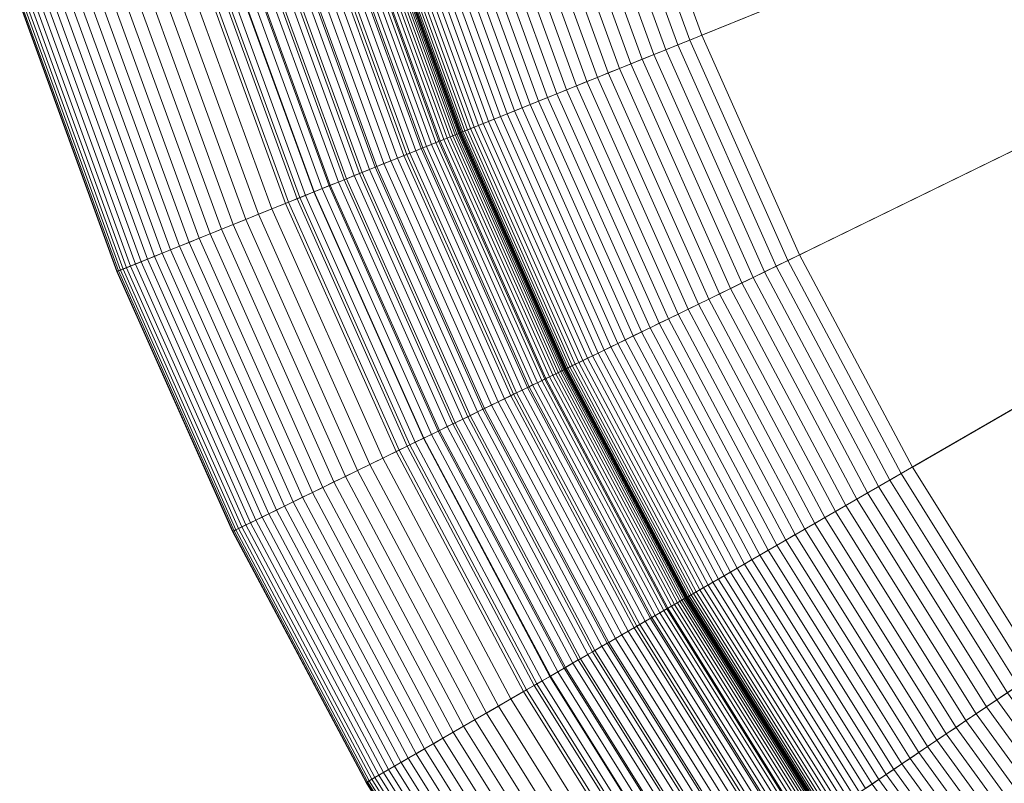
# Model space of a CAD drawing. Header units: millimetres. Extents: x -219 to 220, y -220 to 220.
# Tile 3 of 146: x -209 to -156, y -110 to -69. Entities that reach past the tile are written whole.
import ezdxf

# ---------------------------------------------------------------- set-up
doc = ezdxf.new("R2010")
doc.units = ezdxf.units.MM
doc.layers.add('LUCIDO_1', color=1, linetype='Continuous', lineweight=20, true_color=0xff0000)
doc.layers.add('Nessuna', color=7, linetype='Continuous', lineweight=9)

# ---------------------------------------------------------------- blocks, each defined once
blk = doc.blocks.new('Group-1')
at = {"layer": 'Nessuna', "color": 7, "linetype": 'Continuous', "lineweight": 9, "transparency": 33554687}
for points in [[(-186.196, -75.428, -79.962), (-191, -62.228, -79.962), (-48.207, -15.832, -89.301), (-46.987, -19.184, -89.301)], [(-46.987, -19.184, -69.262), (-48.207, -15.832, -69.262), (-176.439, -57.497, -60.875), (-172, -69.692, -60.875)], [(-180.483, -88.26, -79.962), (-186.196, -75.428, -79.962), (-46.987, -19.184, -89.301), (-45.536, -22.442, -89.301)], [(-45.536, -22.442, -69.262), (-46.987, -19.184, -69.262), (-172, -69.692, -60.875), (-166.722, -81.548, -60.875)], [(-173.888, -100.662, -79.962), (-180.483, -88.26, -79.962), (-45.536, -22.442, -89.301), (-43.862, -25.591, -89.301)], [(-43.862, -25.591, -69.262), (-45.536, -22.442, -69.262), (-166.722, -81.548, -60.875), (-160.629, -93.007, -60.875)], [(-166.445, -112.574, -79.962), (-173.888, -100.662, -79.962), (-43.862, -25.591, -89.301), (-41.971, -28.616, -89.301)], [(-41.971, -28.616, -69.262), (-43.862, -25.591, -69.262), (-160.629, -93.007, -60.875), (-153.752, -104.013, -60.875)], [(-158.188, -123.938, -79.962), (-166.445, -112.574, -79.962), (-41.971, -28.616, -89.301), (-39.875, -31.501, -89.301)], [(-149.159, -134.698, -79.962), (-158.188, -123.938, -79.962), (-39.875, -31.501, -89.301), (-37.582, -34.234, -89.301)], [(-173.303, -70.219, -60.721), (-177.775, -57.931, -60.721), (-178.437, -58.146, -60.595), (-173.948, -70.479, -60.595)], [(-172.653, -69.956, -60.815), (-177.109, -57.715, -60.815), (-177.775, -57.931, -60.721), (-173.303, -70.219, -60.721)], [(-172, -69.692, -60.875), (-176.439, -57.497, -60.875), (-177.109, -57.715, -60.815), (-172.653, -69.956, -60.815)], [(-174.587, -70.737, -60.435), (-179.092, -58.359, -60.435), (-179.74, -58.57, -60.244), (-175.218, -70.992, -60.244)], [(-173.948, -70.479, -60.595), (-178.437, -58.146, -60.595), (-179.092, -58.359, -60.435), (-174.587, -70.737, -60.435)], [(-176.452, -71.491, -59.766), (-181.005, -58.981, -59.766), (-181.62, -59.181, -59.48), (-177.052, -71.733, -59.48)], [(-175.84, -71.244, -60.02), (-180.378, -58.777, -60.02), (-181.005, -58.981, -59.766), (-176.452, -71.491, -59.766)], [(-175.218, -70.992, -60.244), (-179.74, -58.57, -60.244), (-180.378, -58.777, -60.02), (-175.84, -71.244, -60.02)], [(-177.638, -71.97, -59.164), (-182.222, -59.376, -59.164), (-182.809, -59.567, -58.819), (-178.21, -72.201, -58.819)], [(-177.052, -71.733, -59.48), (-181.62, -59.181, -59.48), (-182.222, -59.376, -59.164), (-177.638, -71.97, -59.164)], [(-179.306, -72.644, -58.043), (-183.933, -59.932, -58.043), (-184.468, -60.106, -57.615), (-179.828, -72.855, -57.615)], [(-178.767, -72.426, -58.445), (-183.38, -59.752, -58.445), (-183.933, -59.932, -58.043), (-179.306, -72.644, -58.043)], [(-178.21, -72.201, -58.819), (-182.809, -59.567, -58.819), (-183.38, -59.752, -58.445), (-178.767, -72.426, -58.445)], [(-181.272, -73.438, -56.176), (-185.949, -60.587, -56.176), (-186.398, -60.733, -55.65), (-181.709, -73.615, -55.65)], [(-180.812, -73.252, -56.68), (-185.477, -60.434, -56.68), (-185.949, -60.587, -56.176), (-181.272, -73.438, -56.176)], [(-180.33, -73.058, -57.16), (-184.983, -60.273, -57.16), (-185.477, -60.434, -56.68), (-180.812, -73.252, -56.68)], [(-179.828, -72.855, -57.615), (-184.468, -60.106, -57.615), (-184.983, -60.273, -57.16), (-180.33, -73.058, -57.16)], [(-182.877, -74.087, -53.945), (-187.596, -61.122, -53.945), (-187.943, -61.235, -53.339), (-183.216, -74.224, -53.339)], [(-182.513, -73.94, -54.533), (-187.222, -61.001, -54.533), (-187.596, -61.122, -53.945), (-182.877, -74.087, -53.945)], [(-182.123, -73.782, -55.102), (-186.823, -60.871, -55.102), (-187.222, -61.001, -54.533), (-182.513, -73.94, -54.533)], [(-181.709, -73.615, -55.65), (-186.398, -60.733, -55.65), (-186.823, -60.871, -55.102), (-182.123, -73.782, -55.102)], [(-184.492, -74.739, -50.091), (-189.252, -61.66, -50.091), (-189.424, -61.716, -49.408), (-184.66, -74.807, -49.408)], [(-184.294, -74.659, -50.765), (-189.049, -61.594, -50.765), (-189.252, -61.66, -50.091), (-184.492, -74.739, -50.091)], [(-184.067, -74.567, -51.429), (-188.816, -61.519, -51.429), (-189.049, -61.594, -50.765), (-184.294, -74.659, -50.765)], [(-183.811, -74.464, -52.08), (-188.554, -61.433, -52.08), (-188.816, -61.519, -51.429), (-184.067, -74.567, -51.429)], [(-183.527, -74.349, -52.717), (-188.263, -61.339, -52.717), (-188.554, -61.433, -52.08), (-183.811, -74.464, -52.08)], [(-183.216, -74.224, -53.339), (-187.943, -61.235, -53.339), (-188.263, -61.339, -52.717), (-183.527, -74.349, -52.717)], [(-186.139, -75.405, -5.286), (-190.942, -62.209, -5.286), (-191.172, -62.284, -4.859), (-186.364, -75.495, -4.859)], [(-185.935, -75.322, -5.724), (-190.732, -62.141, -5.724), (-190.942, -62.209, -5.286), (-186.139, -75.405, -5.286)], [(-185.75, -75.248, -6.173), (-190.543, -62.08, -6.173), (-190.732, -62.141, -5.724), (-185.935, -75.322, -5.724)], [(-185.586, -75.181, -6.631), (-190.375, -62.025, -6.631), (-190.543, -62.08, -6.173), (-185.75, -75.248, -6.173)], [(-185.444, -75.124, -7.097), (-190.229, -61.978, -7.097), (-190.375, -62.025, -6.631), (-185.586, -75.181, -6.631)], [(-185.322, -75.075, -7.57), (-190.104, -61.937, -7.57), (-190.229, -61.978, -7.097), (-185.444, -75.124, -7.097)], [(-185.223, -75.034, -8.049), (-190.002, -61.904, -8.049), (-190.104, -61.937, -7.57), (-185.322, -75.075, -7.57)], [(-185.145, -75.003, -8.533), (-189.922, -61.878, -8.533), (-190.002, -61.904, -8.049), (-185.223, -75.034, -8.049)], [(-185.089, -74.98, -9.02), (-189.865, -61.859, -9.02), (-189.922, -61.878, -8.533), (-185.145, -75.003, -8.533)], [(-185.056, -74.967, -9.509), (-189.83, -61.848, -9.509), (-189.865, -61.859, -9.02), (-185.089, -74.98, -9.02)], [(-185.044, -74.962, -10), (-189.819, -61.845, -10), (-189.83, -61.848, -9.509), (-185.056, -74.967, -9.509)], [(-185.029, -74.956, -46.611), (-189.803, -61.839, -46.611), (-189.819, -61.845, -45.904), (-185.044, -74.962, -45.904)], [(-185.044, -74.962, -45.904), (-189.819, -61.845, -45.904), (-189.819, -61.845, -10), (-185.044, -74.962, -10)], [(-184.983, -74.937, -47.317), (-189.756, -61.824, -47.317), (-189.803, -61.839, -46.611), (-185.029, -74.956, -46.611)], [(-184.906, -74.906, -48.019), (-189.677, -61.798, -48.019), (-189.756, -61.824, -47.317), (-184.983, -74.937, -47.317)], [(-184.798, -74.863, -48.716), (-189.566, -61.762, -48.716), (-189.677, -61.798, -48.019), (-184.906, -74.906, -48.019)], [(-184.66, -74.807, -49.408), (-189.424, -61.716, -49.408), (-189.566, -61.762, -48.716), (-184.798, -74.863, -48.716)], [(-187.76, -76.06, -2.929), (-192.605, -62.75, -2.929), (-192.943, -62.859, -2.59), (-188.09, -76.193, -2.59)], [(-187.933, -76.13, -79.756), (-192.782, -62.807, -79.756), (-191.893, -62.518, -79.881), (-187.067, -75.779, -79.881)], [(-187.446, -75.933, -3.284), (-192.283, -62.645, -3.284), (-192.605, -62.75, -2.929), (-187.76, -76.06, -2.929)], [(-187.149, -75.813, -3.656), (-191.978, -62.546, -3.656), (-192.283, -62.645, -3.284), (-187.446, -75.933, -3.284)], [(-186.869, -75.7, -4.043), (-191.691, -62.453, -4.043), (-191.978, -62.546, -3.656), (-187.149, -75.813, -3.656)], [(-187.067, -75.779, -79.881), (-191.893, -62.518, -79.881), (-191, -62.228, -79.962), (-186.196, -75.428, -79.962)], [(-186.607, -75.594, -4.444), (-191.422, -62.365, -4.444), (-191.691, -62.453, -4.043), (-186.869, -75.7, -4.043)], [(-186.364, -75.495, -4.859), (-191.172, -62.284, -4.859), (-191.422, -62.365, -4.444), (-186.607, -75.594, -4.444)], [(-189.645, -76.821, -79.375), (-194.538, -63.378, -79.375), (-193.664, -63.094, -79.587), (-188.793, -76.477, -79.587)], [(-189.165, -76.627, -1.685), (-194.046, -63.218, -1.685), (-194.44, -63.346, -1.423), (-189.55, -76.783, -1.423)], [(-188.793, -76.477, -1.968), (-193.664, -63.094, -1.968), (-194.046, -63.218, -1.685), (-189.165, -76.627, -1.685)], [(-188.793, -76.477, -79.587), (-193.664, -63.094, -79.587), (-192.782, -62.807, -79.756), (-187.933, -76.13, -79.756)], [(-188.434, -76.332, -2.27), (-193.296, -62.974, -2.27), (-193.664, -63.094, -1.968), (-188.793, -76.477, -1.968)], [(-188.09, -76.193, -2.59), (-192.943, -62.859, -2.59), (-193.296, -62.974, -2.27), (-188.434, -76.332, -2.27)], [(-191.316, -77.496, -78.822), (-196.252, -63.935, -78.822), (-195.401, -63.658, -79.12), (-190.486, -77.161, -79.12)], [(-190.768, -77.275, -0.761), (-195.69, -63.752, -0.761), (-196.126, -63.894, -0.585), (-191.193, -77.446, -0.585)], [(-190.352, -77.107, -0.96), (-195.263, -63.613, -0.96), (-195.69, -63.752, -0.761), (-190.768, -77.275, -0.761)], [(-190.486, -77.161, -79.12), (-195.401, -63.658, -79.12), (-194.538, -63.378, -79.375), (-189.645, -76.821, -79.375)], [(-189.946, -76.943, -1.181), (-194.846, -63.478, -1.181), (-195.263, -63.613, -0.96), (-190.352, -77.107, -0.96)], [(-189.55, -76.783, -1.423), (-194.44, -63.346, -1.423), (-194.846, -63.478, -1.181), (-189.946, -76.943, -1.181)], [(-192.507, -77.978, -0.192), (-197.474, -64.332, -0.192), (-197.934, -64.481, -0.108), (-192.956, -78.159, -0.108)], [(-192.931, -78.149, -78.101), (-197.909, -64.473, -78.101), (-197.088, -64.206, -78.482), (-192.131, -77.826, -78.482)], [(-192.063, -77.798, -0.3), (-197.019, -64.184, -0.3), (-197.474, -64.332, -0.192), (-192.507, -77.978, -0.192)], [(-192.131, -77.826, -78.482), (-197.088, -64.206, -78.482), (-196.252, -63.935, -78.822), (-191.316, -77.496, -78.822)], [(-191.625, -77.621, -0.431), (-196.569, -64.038, -0.431), (-197.019, -64.184, -0.3), (-192.063, -77.798, -0.3)], [(-191.193, -77.446, -0.585), (-196.126, -63.894, -0.585), (-196.569, -64.038, -0.431), (-191.625, -77.621, -0.431)], [(-194.476, -78.773, -77.22), (-199.494, -64.988, -77.22), (-198.711, -64.734, -77.68), (-193.713, -78.465, -77.68)], [(-193.861, -78.525, -0.012), (-198.863, -64.783, -0.012), (-199.33, -64.935), (-194.316, -78.708)], [(-193.407, -78.341, -0.048), (-198.397, -64.632, -0.048), (-198.863, -64.783, -0.012), (-193.861, -78.525, -0.012)], [(-193.713, -78.465, -77.68), (-198.711, -64.734, -77.68), (-197.909, -64.473, -78.101), (-192.931, -78.149, -78.101)], [(-192.956, -78.159, -0.108), (-197.934, -64.481, -0.108), (-198.397, -64.632, -0.048), (-193.407, -78.341, -0.048)], [(-194.316, -78.708), (-199.33, -64.935), (-208.84, -68.025), (-203.588, -82.455)], [(-195.938, -79.364, -76.186), (-200.993, -65.475, -76.186), (-200.255, -65.235, -76.721), (-195.218, -79.073, -76.721)], [(-195.218, -79.073, -76.721), (-200.255, -65.235, -76.721), (-199.494, -64.988, -77.22), (-194.476, -78.773, -77.22)], [(-197.944, -80.174, -74.368), (-203.051, -66.144, -74.368), (-202.392, -65.93, -75.008), (-197.302, -79.915, -75.008)], [(-197.302, -79.915, -75.008), (-202.392, -65.93, -75.008), (-201.706, -65.707, -75.614), (-196.633, -79.644, -75.614)], [(-196.633, -79.644, -75.614), (-201.706, -65.707, -75.614), (-200.993, -65.475, -76.186), (-195.938, -79.364, -76.186)], [(-199.141, -80.658, -72.994), (-204.279, -66.543, -72.994), (-203.68, -66.348, -73.696), (-198.558, -80.422, -73.696)], [(-198.558, -80.422, -73.696), (-203.68, -66.348, -73.696), (-203.051, -66.144, -74.368), (-197.944, -80.174, -74.368)], [(-200.699, -81.287, -70.721), (-205.876, -67.062, -70.721), (-205.378, -66.9, -71.505), (-200.213, -81.091, -71.505)], [(-200.213, -81.091, -71.505), (-205.378, -66.9, -71.505), (-204.845, -66.727, -72.263), (-199.693, -80.881, -72.263)], [(-199.693, -80.881, -72.263), (-204.845, -66.727, -72.263), (-204.279, -66.543, -72.994), (-199.141, -80.658, -72.994)], [(-202.285, -81.928, -67.366), (-207.503, -67.59, -67.366), (-207.153, -67.477, -68.234), (-201.944, -81.79, -68.234)], [(-201.944, -81.79, -68.234), (-207.153, -67.477, -68.234), (-206.765, -67.351, -69.084), (-201.565, -81.637, -69.084)], [(-201.565, -81.637, -69.084), (-206.765, -67.351, -69.084), (-206.339, -67.212, -69.914), (-201.15, -81.469, -69.914)], [(-201.15, -81.469, -69.914), (-206.339, -67.212, -69.914), (-205.876, -67.062, -70.721), (-200.699, -81.287, -70.721)], [(-203.588, -82.455, -60), (-208.84, -68.025, -60), (-208.819, -68.018, -60.943), (-203.568, -82.446, -60.943)], [(-203.588, -82.455), (-208.84, -68.025), (-208.84, -68.025, -60), (-203.588, -82.455, -60)], [(-203.568, -82.446, -60.943), (-208.819, -68.018, -60.943), (-208.756, -67.997, -61.883), (-203.506, -82.421, -61.883)], [(-203.506, -82.421, -61.883), (-208.756, -67.997, -61.883), (-208.65, -67.963, -62.82), (-203.403, -82.38, -62.82)], [(-203.403, -82.38, -62.82), (-208.65, -67.963, -62.82), (-208.503, -67.915, -63.75), (-203.259, -82.322, -63.75)], [(-203.259, -82.322, -63.75), (-208.503, -67.915, -63.75), (-208.314, -67.854, -64.671), (-203.075, -82.247, -64.671)], [(-203.075, -82.247, -64.671), (-208.314, -67.854, -64.671), (-208.084, -67.779, -65.583), (-202.851, -82.157, -65.583)], [(-202.851, -82.157, -65.583), (-208.084, -67.779, -65.583), (-207.814, -67.691, -66.481), (-202.587, -82.05, -66.481)], [(-202.587, -82.05, -66.481), (-207.814, -67.691, -66.481), (-207.503, -67.59, -67.366), (-202.285, -81.928, -67.366)], [(-167.355, -81.857, -60.815), (-172.653, -69.956, -60.815), (-173.303, -70.219, -60.721), (-167.985, -82.164, -60.721)], [(-166.722, -81.548, -60.875), (-172, -69.692, -60.875), (-172.653, -69.956, -60.815), (-167.355, -81.857, -60.815)], [(-168.61, -82.469, -60.595), (-173.948, -70.479, -60.595), (-174.587, -70.737, -60.435), (-169.229, -82.771, -60.435)], [(-167.985, -82.164, -60.721), (-173.303, -70.219, -60.721), (-173.948, -70.479, -60.595), (-168.61, -82.469, -60.595)], [(-170.444, -83.364, -60.02), (-175.84, -71.244, -60.02), (-176.452, -71.491, -59.766), (-171.037, -83.653, -59.766)], [(-169.841, -83.07, -60.244), (-175.218, -70.992, -60.244), (-175.84, -71.244, -60.02), (-170.444, -83.364, -60.02)], [(-169.229, -82.771, -60.435), (-174.587, -70.737, -60.435), (-175.218, -70.992, -60.244), (-169.841, -83.07, -60.244)], [(-171.618, -83.936, -59.48), (-177.052, -71.733, -59.48), (-177.638, -71.97, -59.164), (-172.187, -84.214, -59.164)], [(-171.037, -83.653, -59.766), (-176.452, -71.491, -59.766), (-177.052, -71.733, -59.48), (-171.618, -83.936, -59.48)], [(-172.742, -84.484, -58.819), (-178.21, -72.201, -58.819), (-178.767, -72.426, -58.445), (-173.281, -84.747, -58.445)], [(-172.187, -84.214, -59.164), (-177.638, -71.97, -59.164), (-178.21, -72.201, -58.819), (-172.742, -84.484, -58.819)], [(-173.804, -85.002, -58.043), (-179.306, -72.644, -58.043), (-179.828, -72.855, -57.615), (-174.31, -85.249, -57.615)], [(-173.281, -84.747, -58.445), (-178.767, -72.426, -58.445), (-179.306, -72.644, -58.043), (-173.804, -85.002, -58.043)], [(-175.263, -85.714, -56.68), (-180.812, -73.252, -56.68), (-181.272, -73.438, -56.176), (-175.709, -85.932, -56.176)], [(-174.796, -85.486, -57.16), (-180.33, -73.058, -57.16), (-180.812, -73.252, -56.68), (-175.263, -85.714, -56.68)], [(-174.31, -85.249, -57.615), (-179.828, -72.855, -57.615), (-180.33, -73.058, -57.16), (-174.796, -85.486, -57.16)], [(-176.535, -86.334, -55.102), (-182.123, -73.782, -55.102), (-182.513, -73.94, -54.533), (-176.913, -86.518, -54.533)], [(-176.133, -86.138, -55.65), (-181.709, -73.615, -55.65), (-182.123, -73.782, -55.102), (-176.535, -86.334, -55.102)], [(-175.709, -85.932, -56.176), (-181.272, -73.438, -56.176), (-181.709, -73.615, -55.65), (-176.133, -86.138, -55.65)], [(-177.896, -86.998, -52.717), (-183.527, -74.349, -52.717), (-183.811, -74.464, -52.08), (-178.171, -87.132, -52.08)], [(-177.594, -86.851, -53.339), (-183.216, -74.224, -53.339), (-183.527, -74.349, -52.717), (-177.896, -86.998, -52.717)], [(-177.266, -86.691, -53.945), (-182.877, -74.087, -53.945), (-183.216, -74.224, -53.339), (-177.594, -86.851, -53.339)], [(-176.913, -86.518, -54.533), (-182.513, -73.94, -54.533), (-182.877, -74.087, -53.945), (-177.266, -86.691, -53.945)], [(-179.41, -87.736, -9.02), (-185.089, -74.98, -9.02), (-185.145, -75.003, -8.533), (-179.464, -87.763, -8.533)], [(-179.377, -87.721, -9.509), (-185.056, -74.967, -9.509), (-185.089, -74.98, -9.02), (-179.41, -87.736, -9.02)], [(-179.366, -87.715, -10), (-185.044, -74.962, -10), (-185.056, -74.967, -9.509), (-179.377, -87.721, -9.509)], [(-179.352, -87.708, -46.611), (-185.029, -74.956, -46.611), (-185.044, -74.962, -45.904), (-179.366, -87.715, -45.904)], [(-179.366, -87.715, -45.904), (-185.044, -74.962, -45.904), (-185.044, -74.962, -10), (-179.366, -87.715, -10)], [(-179.307, -87.686, -47.317), (-184.983, -74.937, -47.317), (-185.029, -74.956, -46.611), (-179.352, -87.708, -46.611)], [(-179.232, -87.65, -48.019), (-184.906, -74.906, -48.019), (-184.983, -74.937, -47.317), (-179.307, -87.686, -47.317)], [(-179.127, -87.599, -48.716), (-184.798, -74.863, -48.716), (-184.906, -74.906, -48.019), (-179.232, -87.65, -48.019)], [(-178.994, -87.533, -49.408), (-184.66, -74.807, -49.408), (-184.798, -74.863, -48.716), (-179.127, -87.599, -48.716)], [(-178.831, -87.454, -50.091), (-184.492, -74.739, -50.091), (-184.66, -74.807, -49.408), (-178.994, -87.533, -49.408)], [(-178.639, -87.36, -50.765), (-184.294, -74.659, -50.765), (-184.492, -74.739, -50.091), (-178.831, -87.454, -50.091)], [(-178.419, -87.253, -51.429), (-184.067, -74.567, -51.429), (-184.294, -74.659, -50.765), (-178.639, -87.36, -50.765)], [(-178.171, -87.132, -52.08), (-183.811, -74.464, -52.08), (-184.067, -74.567, -51.429), (-178.419, -87.253, -51.429)], [(-181.327, -88.671, -79.881), (-187.067, -75.779, -79.881), (-186.196, -75.428, -79.962), (-180.483, -88.26, -79.962)], [(-180.645, -88.339, -4.859), (-186.364, -75.495, -4.859), (-186.607, -75.594, -4.444), (-180.881, -88.454, -4.444)], [(-180.428, -88.233, -5.286), (-186.139, -75.405, -5.286), (-186.364, -75.495, -4.859), (-180.645, -88.339, -4.859)], [(-180.229, -88.136, -5.724), (-185.935, -75.322, -5.724), (-186.139, -75.405, -5.286), (-180.428, -88.233, -5.286)], [(-180.051, -88.049, -6.173), (-185.75, -75.248, -6.173), (-185.935, -75.322, -5.724), (-180.229, -88.136, -5.724)], [(-179.892, -87.972, -6.631), (-185.586, -75.181, -6.631), (-185.75, -75.248, -6.173), (-180.051, -88.049, -6.173)], [(-179.754, -87.904, -7.097), (-185.444, -75.124, -7.097), (-185.586, -75.181, -6.631), (-179.892, -87.972, -6.631)], [(-179.636, -87.847, -7.57), (-185.322, -75.075, -7.57), (-185.444, -75.124, -7.097), (-179.754, -87.904, -7.097)], [(-179.539, -87.8, -8.049), (-185.223, -75.034, -8.049), (-185.322, -75.075, -7.57), (-179.636, -87.847, -7.57)], [(-179.464, -87.763, -8.533), (-185.145, -75.003, -8.533), (-185.223, -75.034, -8.049), (-179.539, -87.8, -8.049)], [(-182.167, -89.081, -79.756), (-187.933, -76.13, -79.756), (-187.067, -75.779, -79.881), (-181.327, -88.671, -79.881)], [(-181.695, -88.851, -3.284), (-187.446, -75.933, -3.284), (-187.76, -76.06, -2.929), (-181.999, -88.999, -2.929)], [(-181.407, -88.71, -3.656), (-187.149, -75.813, -3.656), (-187.446, -75.933, -3.284), (-181.695, -88.851, -3.284)], [(-181.135, -88.578, -4.043), (-186.869, -75.7, -4.043), (-187.149, -75.813, -3.656), (-181.407, -88.71, -3.656)], [(-180.881, -88.454, -4.444), (-186.607, -75.594, -4.444), (-186.869, -75.7, -4.043), (-181.135, -88.578, -4.043)], [(-183.826, -89.89, -79.375), (-189.645, -76.821, -79.375), (-188.793, -76.477, -79.587), (-183, -89.488, -79.587)], [(-183, -89.488, -1.968), (-188.793, -76.477, -1.968), (-189.165, -76.627, -1.685), (-183.361, -89.664, -1.685)], [(-183, -89.488, -79.587), (-188.793, -76.477, -79.587), (-187.933, -76.13, -79.756), (-182.167, -89.081, -79.756)], [(-182.653, -89.318, -2.27), (-188.434, -76.332, -2.27), (-188.793, -76.477, -1.968), (-183, -89.488, -1.968)], [(-182.318, -89.155, -2.59), (-188.09, -76.193, -2.59), (-188.434, -76.332, -2.27), (-182.653, -89.318, -2.27)], [(-181.999, -88.999, -2.929), (-187.76, -76.06, -2.929), (-188.09, -76.193, -2.59), (-182.318, -89.155, -2.59)], [(-184.512, -90.225, -0.96), (-190.352, -77.107, -0.96), (-190.768, -77.275, -0.761), (-184.915, -90.421, -0.761)], [(-184.642, -90.288, -79.12), (-190.486, -77.161, -79.12), (-189.645, -76.821, -79.375), (-183.826, -89.89, -79.375)], [(-184.118, -90.033, -1.181), (-189.946, -76.943, -1.181), (-190.352, -77.107, -0.96), (-184.512, -90.225, -0.96)], [(-183.734, -89.845, -1.423), (-189.55, -76.783, -1.423), (-189.946, -76.943, -1.181), (-184.118, -90.033, -1.181)], [(-183.361, -89.664, -1.685), (-189.165, -76.627, -1.685), (-189.55, -76.783, -1.423), (-183.734, -89.845, -1.423)], [(-186.236, -91.066, -78.482), (-192.131, -77.826, -78.482), (-191.316, -77.496, -78.822), (-185.446, -90.68, -78.822)], [(-185.745, -90.827, -0.431), (-191.625, -77.621, -0.431), (-192.063, -77.798, -0.3), (-186.171, -91.034, -0.3)], [(-185.326, -90.622, -0.585), (-191.193, -77.446, -0.585), (-191.625, -77.621, -0.431), (-185.745, -90.827, -0.431)], [(-185.446, -90.68, -78.822), (-191.316, -77.496, -78.822), (-190.486, -77.161, -79.12), (-184.642, -90.288, -79.12)], [(-184.915, -90.421, -0.761), (-190.768, -77.275, -0.761), (-191.193, -77.446, -0.585), (-185.326, -90.622, -0.585)], [(-187.77, -91.814, -77.68), (-193.713, -78.465, -77.68), (-192.931, -78.149, -78.101), (-187.012, -91.444, -78.101)], [(-187.036, -91.456, -0.108), (-192.956, -78.159, -0.108), (-193.407, -78.341, -0.048), (-187.473, -91.669, -0.048)], [(-186.601, -91.244, -0.192), (-192.507, -77.978, -0.192), (-192.956, -78.159, -0.108), (-187.036, -91.456, -0.108)], [(-187.012, -91.444, -78.101), (-192.931, -78.149, -78.101), (-192.131, -77.826, -78.482), (-186.236, -91.066, -78.482)], [(-186.171, -91.034, -0.3), (-192.063, -77.798, -0.3), (-192.507, -77.978, -0.192), (-186.601, -91.244, -0.192)], [(-188.509, -92.175, -77.22), (-194.476, -78.773, -77.22), (-193.713, -78.465, -77.68), (-187.77, -91.814, -77.68)], [(-187.913, -91.884, -0.012), (-193.861, -78.525, -0.012), (-194.316, -78.708), (-188.354, -92.099)], [(-187.473, -91.669, -0.048), (-193.407, -78.341, -0.048), (-193.861, -78.525, -0.012), (-187.913, -91.884, -0.012)], [(-188.354, -92.099), (-194.316, -78.708), (-203.588, -82.455), (-197.342, -96.483)], [(-189.926, -92.866, -76.186), (-195.938, -79.364, -76.186), (-195.218, -79.073, -76.721), (-189.229, -92.525, -76.721)], [(-189.229, -92.525, -76.721), (-195.218, -79.073, -76.721), (-194.476, -78.773, -77.22), (-188.509, -92.175, -77.22)], [(-191.249, -93.511, -75.008), (-197.302, -79.915, -75.008), (-196.633, -79.644, -75.614), (-190.6, -93.194, -75.614)], [(-190.6, -93.194, -75.614), (-196.633, -79.644, -75.614), (-195.938, -79.364, -76.186), (-189.926, -92.866, -76.186)], [(-192.466, -94.104, -73.696), (-198.558, -80.422, -73.696), (-197.944, -80.174, -74.368), (-191.871, -93.814, -74.368)], [(-191.871, -93.814, -74.368), (-197.944, -80.174, -74.368), (-197.302, -79.915, -75.008), (-191.249, -93.511, -75.008)], [(-193.567, -94.641, -72.263), (-199.693, -80.881, -72.263), (-199.141, -80.658, -72.994), (-193.032, -94.38, -72.994)], [(-193.032, -94.38, -72.994), (-199.141, -80.658, -72.994), (-198.558, -80.422, -73.696), (-192.466, -94.104, -73.696)], [(-194.979, -95.33, -69.914), (-201.15, -81.469, -69.914), (-200.699, -81.287, -70.721), (-194.541, -95.117, -70.721)], [(-194.541, -95.117, -70.721), (-200.699, -81.287, -70.721), (-200.213, -81.091, -71.505), (-194.07, -94.887, -71.505)], [(-194.07, -94.887, -71.505), (-200.213, -81.091, -71.505), (-199.693, -80.881, -72.263), (-193.567, -94.641, -72.263)], [(-196.079, -95.867, -67.366), (-202.285, -81.928, -67.366), (-201.944, -81.79, -68.234), (-195.748, -95.705, -68.234)], [(-195.748, -95.705, -68.234), (-201.944, -81.79, -68.234), (-201.565, -81.637, -69.084), (-195.381, -95.526, -69.084)], [(-195.381, -95.526, -69.084), (-201.565, -81.637, -69.084), (-201.15, -81.469, -69.914), (-194.979, -95.33, -69.914)], [(-161.239, -93.359, -60.815), (-167.355, -81.857, -60.815), (-167.985, -82.164, -60.721), (-161.846, -93.709, -60.721)], [(-160.629, -93.007, -60.875), (-166.722, -81.548, -60.875), (-167.355, -81.857, -60.815), (-161.239, -93.359, -60.815)], [(-197.322, -96.473, -60.943), (-203.568, -82.446, -60.943), (-203.506, -82.421, -61.883), (-197.263, -96.444, -61.883)], [(-197.263, -96.444, -61.883), (-203.506, -82.421, -61.883), (-203.403, -82.38, -62.82), (-197.163, -96.395, -62.82)], [(-197.163, -96.395, -62.82), (-203.403, -82.38, -62.82), (-203.259, -82.322, -63.75), (-197.024, -96.327, -63.75)], [(-197.024, -96.327, -63.75), (-203.259, -82.322, -63.75), (-203.075, -82.247, -64.671), (-196.845, -96.24, -64.671)], [(-196.845, -96.24, -64.671), (-203.075, -82.247, -64.671), (-202.851, -82.157, -65.583), (-196.628, -96.134, -65.583)], [(-196.628, -96.134, -65.583), (-202.851, -82.157, -65.583), (-202.587, -82.05, -66.481), (-196.372, -96.01, -66.481)], [(-196.372, -96.01, -66.481), (-202.587, -82.05, -66.481), (-202.285, -81.928, -67.366), (-196.079, -95.867, -67.366)], [(-161.846, -93.709, -60.721), (-167.985, -82.164, -60.721), (-168.61, -82.469, -60.595), (-162.449, -94.057, -60.595)], [(-197.342, -96.483, -60), (-203.588, -82.455, -60), (-203.568, -82.446, -60.943), (-197.322, -96.473, -60.943)], [(-197.342, -96.483), (-203.588, -82.455), (-203.588, -82.455, -60), (-197.342, -96.483, -60)], [(-163.045, -94.402, -60.435), (-169.229, -82.771, -60.435), (-169.841, -83.07, -60.244), (-163.635, -94.742, -60.244)], [(-162.449, -94.057, -60.595), (-168.61, -82.469, -60.595), (-169.229, -82.771, -60.435), (-163.045, -94.402, -60.435)], [(-164.216, -95.078, -60.02), (-170.444, -83.364, -60.02), (-171.037, -83.653, -59.766), (-164.787, -95.407, -59.766)], [(-163.635, -94.742, -60.244), (-169.841, -83.07, -60.244), (-170.444, -83.364, -60.02), (-164.216, -95.078, -60.02)], [(-165.347, -95.731, -59.48), (-171.618, -83.936, -59.48), (-172.187, -84.214, -59.164), (-165.895, -96.047, -59.164)], [(-164.787, -95.407, -59.766), (-171.037, -83.653, -59.766), (-171.618, -83.936, -59.48), (-165.347, -95.731, -59.48)], [(-166.43, -96.356, -58.819), (-172.742, -84.484, -58.819), (-173.281, -84.747, -58.445), (-166.949, -96.656, -58.445)], [(-165.895, -96.047, -59.164), (-172.187, -84.214, -59.164), (-172.742, -84.484, -58.819), (-166.43, -96.356, -58.819)], [(-167.453, -96.947, -58.043), (-173.804, -85.002, -58.043), (-174.31, -85.249, -57.615), (-167.94, -97.228, -57.615)], [(-166.949, -96.656, -58.445), (-173.281, -84.747, -58.445), (-173.804, -85.002, -58.043), (-167.453, -96.947, -58.043)], [(-168.409, -97.499, -57.16), (-174.796, -85.486, -57.16), (-175.263, -85.714, -56.68), (-168.859, -97.758, -56.68)], [(-167.94, -97.228, -57.615), (-174.31, -85.249, -57.615), (-174.796, -85.486, -57.16), (-168.409, -97.499, -57.16)], [(-169.698, -98.243, -55.65), (-176.133, -86.138, -55.65), (-176.535, -86.334, -55.102), (-170.084, -98.466, -55.102)], [(-169.289, -98.007, -56.176), (-175.709, -85.932, -56.176), (-176.133, -86.138, -55.65), (-169.698, -98.243, -55.65)], [(-168.859, -97.758, -56.68), (-175.263, -85.714, -56.68), (-175.709, -85.932, -56.176), (-169.289, -98.007, -56.176)], [(-170.448, -98.676, -54.533), (-176.913, -86.518, -54.533), (-177.266, -86.691, -53.945), (-170.789, -98.873, -53.945)], [(-170.084, -98.466, -55.102), (-176.535, -86.334, -55.102), (-176.913, -86.518, -54.533), (-170.448, -98.676, -54.533)], [(-171.661, -99.376, -52.08), (-178.171, -87.132, -52.08), (-178.419, -87.253, -51.429), (-171.9, -99.514, -51.429)], [(-171.396, -99.223, -52.717), (-177.896, -86.998, -52.717), (-178.171, -87.132, -52.08), (-171.661, -99.376, -52.08)], [(-171.105, -99.055, -53.339), (-177.594, -86.851, -53.339), (-177.896, -86.998, -52.717), (-171.396, -99.223, -52.717)], [(-170.789, -98.873, -53.945), (-177.266, -86.691, -53.945), (-177.594, -86.851, -53.339), (-171.105, -99.055, -53.339)], [(-172.854, -100.065, -9.02), (-179.41, -87.736, -9.02), (-179.464, -87.763, -8.533), (-172.906, -100.095, -8.533)], [(-172.823, -100.047, -9.509), (-179.377, -87.721, -9.509), (-179.41, -87.736, -9.02), (-172.854, -100.065, -9.02)], [(-172.813, -100.041, -10), (-179.366, -87.715, -10), (-179.377, -87.721, -9.509), (-172.823, -100.047, -9.509)], [(-172.798, -100.033, -46.611), (-179.352, -87.708, -46.611), (-179.366, -87.715, -45.904), (-172.813, -100.041, -45.904)], [(-172.813, -100.041, -45.904), (-179.366, -87.715, -45.904), (-179.366, -87.715, -10), (-172.813, -100.041, -10)], [(-172.755, -100.008, -47.317), (-179.307, -87.686, -47.317), (-179.352, -87.708, -46.611), (-172.798, -100.033, -46.611)], [(-172.683, -99.966, -48.019), (-179.232, -87.65, -48.019), (-179.307, -87.686, -47.317), (-172.755, -100.008, -47.317)], [(-172.582, -99.908, -48.716), (-179.127, -87.599, -48.716), (-179.232, -87.65, -48.019), (-172.683, -99.966, -48.019)], [(-172.453, -99.834, -49.408), (-178.994, -87.533, -49.408), (-179.127, -87.599, -48.716), (-172.582, -99.908, -48.716)], [(-172.296, -99.743, -50.091), (-178.831, -87.454, -50.091), (-178.994, -87.533, -49.408), (-172.453, -99.834, -49.408)], [(-172.112, -99.636, -50.765), (-178.639, -87.36, -50.765), (-178.831, -87.454, -50.091), (-172.296, -99.743, -50.091)], [(-171.9, -99.514, -51.429), (-178.419, -87.253, -51.429), (-178.639, -87.36, -50.765), (-172.112, -99.636, -50.765)], [(-174.702, -101.132, -79.881), (-181.327, -88.671, -79.881), (-180.483, -88.26, -79.962), (-173.888, -100.662, -79.962)], [(-173.835, -100.632, -5.286), (-180.428, -88.233, -5.286), (-180.645, -88.339, -4.859), (-174.045, -100.752, -4.859)], [(-173.644, -100.521, -5.724), (-180.229, -88.136, -5.724), (-180.428, -88.233, -5.286), (-173.835, -100.632, -5.286)], [(-173.472, -100.422, -6.173), (-180.051, -88.049, -6.173), (-180.229, -88.136, -5.724), (-173.644, -100.521, -5.724)], [(-173.319, -100.333, -6.631), (-179.892, -87.972, -6.631), (-180.051, -88.049, -6.173), (-173.472, -100.422, -6.173)], [(-173.186, -100.256, -7.097), (-179.754, -87.904, -7.097), (-179.892, -87.972, -6.631), (-173.319, -100.333, -6.631)], [(-173.072, -100.191, -7.57), (-179.636, -87.847, -7.57), (-179.754, -87.904, -7.097), (-173.186, -100.256, -7.097)], [(-172.979, -100.137, -8.049), (-179.539, -87.8, -8.049), (-179.636, -87.847, -7.57), (-173.072, -100.191, -7.57)], [(-172.906, -100.095, -8.533), (-179.464, -87.763, -8.533), (-179.539, -87.8, -8.049), (-172.979, -100.137, -8.049)], [(-175.511, -101.599, -79.756), (-182.167, -89.081, -79.756), (-181.327, -88.671, -79.881), (-174.702, -101.132, -79.881)], [(-174.779, -101.176, -3.656), (-181.407, -88.71, -3.656), (-181.695, -88.851, -3.284), (-175.056, -101.336, -3.284)], [(-174.517, -101.025, -4.043), (-181.135, -88.578, -4.043), (-181.407, -88.71, -3.656), (-174.779, -101.176, -3.656)], [(-174.272, -100.884, -4.444), (-180.881, -88.454, -4.444), (-181.135, -88.578, -4.043), (-174.517, -101.025, -4.043)], [(-174.045, -100.752, -4.859), (-180.645, -88.339, -4.859), (-180.881, -88.454, -4.444), (-174.272, -100.884, -4.444)], [(-176.314, -102.063, -79.587), (-183, -89.488, -79.587), (-182.167, -89.081, -79.756), (-175.511, -101.599, -79.756)], [(-175.979, -101.869, -2.27), (-182.653, -89.318, -2.27), (-183, -89.488, -1.968), (-176.314, -102.063, -1.968)], [(-175.657, -101.683, -2.59), (-182.318, -89.155, -2.59), (-182.653, -89.318, -2.27), (-175.979, -101.869, -2.27)], [(-175.349, -101.506, -2.929), (-181.999, -88.999, -2.929), (-182.318, -89.155, -2.59), (-175.657, -101.683, -2.59)], [(-175.056, -101.336, -3.284), (-181.695, -88.851, -3.284), (-181.999, -88.999, -2.929), (-175.349, -101.506, -2.929)], [(-177.021, -102.471, -1.423), (-183.734, -89.845, -1.423), (-184.118, -90.033, -1.181), (-177.391, -102.684, -1.181)], [(-177.11, -102.522, -79.375), (-183.826, -89.89, -79.375), (-183, -89.488, -79.587), (-176.314, -102.063, -79.587)], [(-176.662, -102.263, -1.685), (-183.361, -89.664, -1.685), (-183.734, -89.845, -1.423), (-177.021, -102.471, -1.423)], [(-176.314, -102.063, -1.968), (-183, -89.488, -1.968), (-183.361, -89.664, -1.685), (-176.662, -102.263, -1.685)], [(-178.671, -103.423, -78.822), (-185.446, -90.68, -78.822), (-184.642, -90.288, -79.12), (-177.896, -102.976, -79.12)], [(-177.77, -102.903, -0.96), (-184.512, -90.225, -0.96), (-184.915, -90.421, -0.761), (-178.159, -103.128, -0.761)], [(-177.896, -102.976, -79.12), (-184.642, -90.288, -79.12), (-183.826, -89.89, -79.375), (-177.11, -102.522, -79.375)], [(-177.391, -102.684, -1.181), (-184.118, -90.033, -1.181), (-184.512, -90.225, -0.96), (-177.77, -102.903, -0.96)], [(-179.432, -103.863, -78.482), (-186.236, -91.066, -78.482), (-185.446, -90.68, -78.822), (-178.671, -103.423, -78.822)], [(-178.959, -103.59, -0.431), (-185.745, -90.827, -0.431), (-186.171, -91.034, -0.3), (-179.369, -103.826, -0.3)], [(-178.555, -103.357, -0.585), (-185.326, -90.622, -0.585), (-185.745, -90.827, -0.431), (-178.959, -103.59, -0.431)], [(-178.159, -103.128, -0.761), (-184.915, -90.421, -0.761), (-185.326, -90.622, -0.585), (-178.555, -103.357, -0.585)], [(-180.91, -104.716, -77.68), (-187.77, -91.814, -77.68), (-187.012, -91.444, -78.101), (-180.179, -104.294, -78.101)], [(-180.202, -104.307, -0.108), (-187.036, -91.456, -0.108), (-187.473, -91.669, -0.048), (-180.624, -104.551, -0.048)], [(-179.783, -104.066, -0.192), (-186.601, -91.244, -0.192), (-187.036, -91.456, -0.108), (-180.202, -104.307, -0.108)], [(-180.179, -104.294, -78.101), (-187.012, -91.444, -78.101), (-186.236, -91.066, -78.482), (-179.432, -103.863, -78.482)], [(-179.369, -103.826, -0.3), (-186.171, -91.034, -0.3), (-186.601, -91.244, -0.192), (-179.783, -104.066, -0.192)], [(-181.622, -105.127, -77.22), (-188.509, -92.175, -77.22), (-187.77, -91.814, -77.68), (-180.91, -104.716, -77.68)], [(-181.048, -104.796, -0.012), (-187.913, -91.884, -0.012), (-188.354, -92.099), (-181.473, -105.041)], [(-180.624, -104.551, -0.048), (-187.473, -91.669, -0.048), (-187.913, -91.884, -0.012), (-181.048, -104.796, -0.012)], [(-181.473, -105.041), (-188.354, -92.099), (-197.342, -96.483), (-190.133, -110.041)], [(-182.987, -105.915, -76.186), (-189.926, -92.866, -76.186), (-189.229, -92.525, -76.721), (-182.315, -105.527, -76.721)], [(-182.315, -105.527, -76.721), (-189.229, -92.525, -76.721), (-188.509, -92.175, -77.22), (-181.622, -105.127, -77.22)], [(-183.637, -106.29, -75.614), (-190.6, -93.194, -75.614), (-189.926, -92.866, -76.186), (-182.987, -105.915, -76.186)], [(-153.752, -104.013, -60.875), (-160.629, -93.007, -60.875), (-161.239, -93.359, -60.815), (-154.336, -104.407, -60.815)], [(-184.862, -106.998, -74.368), (-191.871, -93.814, -74.368), (-191.249, -93.511, -75.008), (-184.262, -106.651, -75.008)], [(-184.262, -106.651, -75.008), (-191.249, -93.511, -75.008), (-190.6, -93.194, -75.614), (-183.637, -106.29, -75.614)], [(-154.336, -104.407, -60.815), (-161.239, -93.359, -60.815), (-161.846, -93.709, -60.721), (-154.917, -104.798, -60.721)], [(-185.98, -107.643, -72.994), (-193.032, -94.38, -72.994), (-192.466, -94.104, -73.696), (-185.435, -107.328, -73.696)], [(-185.435, -107.328, -73.696), (-192.466, -94.104, -73.696), (-191.871, -93.814, -74.368), (-184.862, -106.998, -74.368)], [(-155.494, -105.187, -60.595), (-162.449, -94.057, -60.595), (-163.045, -94.402, -60.435), (-156.065, -105.573, -60.435)], [(-154.917, -104.798, -60.721), (-161.846, -93.709, -60.721), (-162.449, -94.057, -60.595), (-155.494, -105.187, -60.595)], [(-186.981, -108.221, -71.505), (-194.07, -94.887, -71.505), (-193.567, -94.641, -72.263), (-186.495, -107.941, -72.263)], [(-186.495, -107.941, -72.263), (-193.567, -94.641, -72.263), (-193.032, -94.38, -72.994), (-185.98, -107.643, -72.994)], [(-156.065, -105.573, -60.435), (-163.045, -94.402, -60.435), (-163.635, -94.742, -60.244), (-156.629, -105.953, -60.244)], [(-187.856, -108.726, -69.914), (-194.979, -95.33, -69.914), (-194.541, -95.117, -70.721), (-187.434, -108.483, -70.721)], [(-187.434, -108.483, -70.721), (-194.541, -95.117, -70.721), (-194.07, -94.887, -71.505), (-186.981, -108.221, -71.505)], [(-157.185, -106.329, -60.02), (-164.216, -95.078, -60.02), (-164.787, -95.407, -59.766), (-157.732, -106.697, -59.766)], [(-156.629, -105.953, -60.244), (-163.635, -94.742, -60.244), (-164.216, -95.078, -60.02), (-157.185, -106.329, -60.02)], [(-188.916, -109.338, -67.366), (-196.079, -95.867, -67.366), (-195.748, -95.705, -68.234), (-188.597, -109.154, -68.234)], [(-188.597, -109.154, -68.234), (-195.748, -95.705, -68.234), (-195.381, -95.526, -69.084), (-188.244, -108.95, -69.084)], [(-188.244, -108.95, -69.084), (-195.381, -95.526, -69.084), (-194.979, -95.33, -69.914), (-187.856, -108.726, -69.914)], [(-157.732, -106.697, -59.766), (-164.787, -95.407, -59.766), (-165.347, -95.731, -59.48), (-158.268, -107.059, -59.48)], [(-189.826, -109.864, -63.75), (-197.024, -96.327, -63.75), (-196.845, -96.24, -64.671), (-189.654, -109.765, -64.671)], [(-189.654, -109.765, -64.671), (-196.845, -96.24, -64.671), (-196.628, -96.134, -65.583), (-189.445, -109.644, -65.583)], [(-189.445, -109.644, -65.583), (-196.628, -96.134, -65.583), (-196.372, -96.01, -66.481), (-189.199, -109.501, -66.481)], [(-189.199, -109.501, -66.481), (-196.372, -96.01, -66.481), (-196.079, -95.867, -67.366), (-188.916, -109.338, -67.366)], [(-158.793, -107.413, -59.164), (-165.895, -96.047, -59.164), (-166.43, -96.356, -58.819), (-159.305, -107.758, -58.819)], [(-158.268, -107.059, -59.48), (-165.347, -95.731, -59.48), (-165.895, -96.047, -59.164), (-158.793, -107.413, -59.164)], [(-190.133, -110.041, -60), (-197.342, -96.483, -60), (-197.322, -96.473, -60.943), (-190.114, -110.03, -60.943)], [(-190.133, -110.041), (-197.342, -96.483), (-197.342, -96.483, -60), (-190.133, -110.041, -60)], [(-190.114, -110.03, -60.943), (-197.322, -96.473, -60.943), (-197.263, -96.444, -61.883), (-190.056, -109.997, -61.883)], [(-190.056, -109.997, -61.883), (-197.263, -96.444, -61.883), (-197.163, -96.395, -62.82), (-189.96, -109.941, -62.82)], [(-189.96, -109.941, -62.82), (-197.163, -96.395, -62.82), (-197.024, -96.327, -63.75), (-189.826, -109.864, -63.75)], [(-159.802, -108.094, -58.445), (-166.949, -96.656, -58.445), (-167.453, -96.947, -58.043), (-160.285, -108.419, -58.043)], [(-159.305, -107.758, -58.819), (-166.43, -96.356, -58.819), (-166.949, -96.656, -58.445), (-159.802, -108.094, -58.445)], [(-160.751, -108.734, -57.615), (-167.94, -97.228, -57.615), (-168.409, -97.499, -57.16), (-161.2, -109.036, -57.16)], [(-160.285, -108.419, -58.043), (-167.453, -96.947, -58.043), (-167.94, -97.228, -57.615), (-160.751, -108.734, -57.615)], [(-161.63, -109.327, -56.68), (-168.859, -97.758, -56.68), (-169.289, -98.007, -56.176), (-162.042, -109.604, -56.176)], [(-161.2, -109.036, -57.16), (-168.409, -97.499, -57.16), (-168.859, -97.758, -56.68), (-161.63, -109.327, -56.68)], [(-162.433, -109.868, -55.65), (-169.698, -98.243, -55.65), (-170.084, -98.466, -55.102), (-162.803, -110.118, -55.102)], [(-162.042, -109.604, -56.176), (-169.289, -98.007, -56.176), (-169.698, -98.243, -55.65), (-162.433, -109.868, -55.65)], [(-163.478, -110.573, -53.945), (-170.789, -98.873, -53.945), (-171.105, -99.055, -53.339), (-163.78, -110.777, -53.339)], [(-163.152, -110.353, -54.533), (-170.448, -98.676, -54.533), (-170.789, -98.873, -53.945), (-163.478, -110.573, -53.945)], [(-162.803, -110.118, -55.102), (-170.084, -98.466, -55.102), (-170.448, -98.676, -54.533), (-163.152, -110.353, -54.533)], [(-164.312, -111.136, -52.08), (-171.661, -99.376, -52.08), (-171.9, -99.514, -51.429), (-164.541, -111.29, -51.429)], [(-164.059, -110.965, -52.717), (-171.396, -99.223, -52.717), (-171.661, -99.376, -52.08), (-164.312, -111.136, -52.08)], [(-163.78, -110.777, -53.339), (-171.105, -99.055, -53.339), (-171.396, -99.223, -52.717), (-164.059, -110.965, -52.717)], [(-165.291, -111.796, -48.019), (-172.683, -99.966, -48.019), (-172.755, -100.008, -47.317), (-165.36, -111.842, -47.317)], [(-165.195, -111.731, -48.716), (-172.582, -99.908, -48.716), (-172.683, -99.966, -48.019), (-165.291, -111.796, -48.019)], [(-165.071, -111.648, -49.408), (-172.453, -99.834, -49.408), (-172.582, -99.908, -48.716), (-165.195, -111.731, -48.716)], [(-164.921, -111.546, -50.091), (-172.296, -99.743, -50.091), (-172.453, -99.834, -49.408), (-165.071, -111.648, -49.408)], [(-164.744, -111.427, -50.765), (-172.112, -99.636, -50.765), (-172.296, -99.743, -50.091), (-164.921, -111.546, -50.091)], [(-164.541, -111.29, -51.429), (-171.9, -99.514, -51.429), (-172.112, -99.636, -50.765), (-164.744, -111.427, -50.765)], [(-166.046, -112.305, -6.173), (-173.472, -100.422, -6.173), (-173.644, -100.521, -5.724), (-166.211, -112.417, -5.724)], [(-165.9, -112.207, -6.631), (-173.319, -100.333, -6.631), (-173.472, -100.422, -6.173), (-166.046, -112.305, -6.173)], [(-165.772, -112.12, -7.097), (-173.186, -100.256, -7.097), (-173.319, -100.333, -6.631), (-165.9, -112.207, -6.631)], [(-165.664, -112.047, -7.57), (-173.072, -100.191, -7.57), (-173.186, -100.256, -7.097), (-165.772, -112.12, -7.097)], [(-165.574, -111.987, -8.049), (-172.979, -100.137, -8.049), (-173.072, -100.191, -7.57), (-165.664, -112.047, -7.57)], [(-165.505, -111.94, -8.533), (-172.906, -100.095, -8.533), (-172.979, -100.137, -8.049), (-165.574, -111.987, -8.049)], [(-165.455, -111.907, -9.02), (-172.854, -100.065, -9.02), (-172.906, -100.095, -8.533), (-165.505, -111.94, -8.533)], [(-165.425, -111.886, -9.509), (-172.823, -100.047, -9.509), (-172.854, -100.065, -9.02), (-165.455, -111.907, -9.02)], [(-165.415, -111.88, -10), (-172.813, -100.041, -10), (-172.823, -100.047, -9.509), (-165.425, -111.886, -9.509)], [(-165.401, -111.87, -46.611), (-172.798, -100.033, -46.611), (-172.813, -100.041, -45.904), (-165.415, -111.88, -45.904)], [(-165.415, -111.88, -45.904), (-172.813, -100.041, -45.904), (-172.813, -100.041, -10), (-165.415, -111.88, -10)], [(-165.36, -111.842, -47.317), (-172.755, -100.008, -47.317), (-172.798, -100.033, -46.611), (-165.401, -111.87, -46.611)], [(-167.047, -112.98, -4.043), (-174.517, -101.025, -4.043), (-174.779, -101.176, -3.656), (-167.297, -113.149, -3.656)], [(-167.223, -113.099, -79.881), (-174.702, -101.132, -79.881), (-173.888, -100.662, -79.962), (-166.445, -112.574, -79.962)], [(-166.812, -112.822, -4.444), (-174.272, -100.884, -4.444), (-174.517, -101.025, -4.043), (-167.047, -112.98, -4.043)], [(-166.595, -112.675, -4.859), (-174.045, -100.752, -4.859), (-174.272, -100.884, -4.444), (-166.812, -112.822, -4.444)], [(-166.394, -112.54, -5.286), (-173.835, -100.632, -5.286), (-174.045, -100.752, -4.859), (-166.595, -112.675, -4.859)], [(-166.211, -112.417, -5.724), (-173.644, -100.521, -5.724), (-173.835, -100.632, -5.286), (-166.394, -112.54, -5.286)], [(-167.843, -113.518, -2.929), (-175.349, -101.506, -2.929), (-175.657, -101.683, -2.59), (-168.138, -113.716, -2.59)], [(-167.998, -113.622, -79.756), (-175.511, -101.599, -79.756), (-174.702, -101.132, -79.881), (-167.223, -113.099, -79.881)], [(-167.563, -113.328, -3.284), (-175.056, -101.336, -3.284), (-175.349, -101.506, -2.929), (-167.843, -113.518, -2.929)], [(-167.297, -113.149, -3.656), (-174.779, -101.176, -3.656), (-175.056, -101.336, -3.284), (-167.563, -113.328, -3.284)], [(-169.529, -114.654, -79.375), (-177.11, -102.522, -79.375), (-176.314, -102.063, -79.587), (-168.767, -114.141, -79.587)], [(-168.767, -114.141, -1.968), (-176.314, -102.063, -1.968), (-176.662, -102.263, -1.685), (-169.1, -114.365, -1.685)], [(-168.767, -114.141, -79.587), (-176.314, -102.063, -79.587), (-175.511, -101.599, -79.756), (-167.998, -113.622, -79.756)], [(-168.446, -113.924, -2.27), (-175.979, -101.869, -2.27), (-176.314, -102.063, -1.968), (-168.767, -114.141, -1.968)], [(-168.138, -113.716, -2.59), (-175.657, -101.683, -2.59), (-175.979, -101.869, -2.27), (-168.446, -113.924, -2.27)], [(-170.281, -115.162, -79.12), (-177.896, -102.976, -79.12), (-177.11, -102.522, -79.375), (-169.529, -114.654, -79.375)], [(-169.443, -114.597, -1.423), (-177.021, -102.471, -1.423), (-177.391, -102.684, -1.181), (-169.798, -114.836, -1.181)], [(-169.1, -114.365, -1.685), (-176.662, -102.263, -1.685), (-177.021, -102.471, -1.423), (-169.443, -114.597, -1.423)], [(-171.023, -115.662, -78.822), (-178.671, -103.423, -78.822), (-177.896, -102.976, -79.12), (-170.281, -115.162, -79.12)], [(-170.533, -115.332, -0.761), (-178.159, -103.128, -0.761), (-178.555, -103.357, -0.585), (-170.913, -115.588, -0.585)], [(-170.161, -115.081, -0.96), (-177.77, -102.903, -0.96), (-178.159, -103.128, -0.761), (-170.533, -115.332, -0.761)], [(-169.798, -114.836, -1.181), (-177.391, -102.684, -1.181), (-177.77, -102.903, -0.96), (-170.161, -115.081, -0.96)], [(-171.752, -116.154, -78.482), (-179.432, -103.863, -78.482), (-178.671, -103.423, -78.822), (-171.023, -115.662, -78.822)], [(-171.299, -115.848, -0.431), (-178.959, -103.59, -0.431), (-179.369, -103.826, -0.3), (-171.691, -116.113, -0.3)], [(-170.913, -115.588, -0.585), (-178.555, -103.357, -0.585), (-178.959, -103.59, -0.431), (-171.299, -115.848, -0.431)], [(-172.088, -116.381, -0.192), (-179.783, -104.066, -0.192), (-180.202, -104.307, -0.108), (-172.489, -116.651, -0.108)], [(-172.467, -116.636, -78.101), (-180.179, -104.294, -78.101), (-179.432, -103.863, -78.482), (-171.752, -116.154, -78.482)], [(-171.691, -116.113, -0.3), (-179.369, -103.826, -0.3), (-179.783, -104.066, -0.192), (-172.088, -116.381, -0.192)], [(-173.849, -117.568, -77.22), (-181.622, -105.127, -77.22), (-180.91, -104.716, -77.68), (-173.166, -117.108, -77.68)], [(-172.893, -116.924, -0.048), (-180.624, -104.551, -0.048), (-181.048, -104.796, -0.012), (-173.299, -117.197, -0.012)], [(-173.166, -117.108, -77.68), (-180.91, -104.716, -77.68), (-180.179, -104.294, -78.101), (-172.467, -116.636, -78.101)], [(-172.489, -116.651, -0.108), (-180.202, -104.307, -0.108), (-180.624, -104.551, -0.048), (-172.893, -116.924, -0.048)], [(-173.706, -117.472), (-181.473, -105.041), (-190.133, -110.041), (-181.996, -123.064)], [(-174.512, -118.016, -76.721), (-182.315, -105.527, -76.721), (-181.622, -105.127, -77.22), (-173.849, -117.568, -77.22)], [(-173.299, -117.197, -0.012), (-181.048, -104.796, -0.012), (-181.473, -105.041), (-173.706, -117.472)], [(-147.779, -115.805, -60.595), (-155.494, -105.187, -60.595), (-156.065, -105.573, -60.435), (-148.322, -116.23, -60.435)], [(-175.155, -118.449, -76.186), (-182.987, -105.915, -76.186), (-182.315, -105.527, -76.721), (-174.512, -118.016, -76.721)], [(-148.322, -116.23, -60.435), (-156.065, -105.573, -60.435), (-156.629, -105.953, -60.244), (-148.859, -116.649, -60.244)], [(-176.375, -119.272, -75.008), (-184.262, -106.651, -75.008), (-183.637, -106.29, -75.614), (-175.777, -118.869, -75.614)], [(-175.777, -118.869, -75.614), (-183.637, -106.29, -75.614), (-182.987, -105.915, -76.186), (-175.155, -118.449, -76.186)], [(-149.387, -117.062, -60.02), (-157.185, -106.329, -60.02), (-157.732, -106.697, -59.766), (-149.907, -117.468, -59.766)], [(-148.859, -116.649, -60.244), (-156.629, -105.953, -60.244), (-157.185, -106.329, -60.02), (-149.387, -117.062, -60.02)], [(-176.949, -119.66, -74.368), (-184.862, -106.998, -74.368), (-184.262, -106.651, -75.008), (-176.375, -119.272, -75.008)], [(-149.907, -117.468, -59.766), (-157.732, -106.697, -59.766), (-158.268, -107.059, -59.48), (-150.417, -117.866, -59.48)], [(-178.02, -120.382, -72.994), (-185.98, -107.643, -72.994), (-185.435, -107.328, -73.696), (-177.498, -120.03, -73.696)], [(-177.498, -120.03, -73.696), (-185.435, -107.328, -73.696), (-184.862, -106.998, -74.368), (-176.949, -119.66, -74.368)], [(-150.915, -118.256, -59.164), (-158.793, -107.413, -59.164), (-159.305, -107.758, -58.819), (-151.402, -118.636, -58.819)], [(-150.417, -117.866, -59.48), (-158.268, -107.059, -59.48), (-158.793, -107.413, -59.164), (-150.915, -118.256, -59.164)], [(-178.978, -121.028, -71.505), (-186.981, -108.221, -71.505), (-186.495, -107.941, -72.263), (-178.513, -120.715, -72.263)], [(-178.513, -120.715, -72.263), (-186.495, -107.941, -72.263), (-185.98, -107.643, -72.994), (-178.02, -120.382, -72.994)], [(-151.402, -118.636, -58.819), (-159.305, -107.758, -58.819), (-159.802, -108.094, -58.445), (-151.875, -119.005, -58.445)], [(-179.816, -121.593, -69.914), (-187.856, -108.726, -69.914), (-187.434, -108.483, -70.721), (-179.412, -121.321, -70.721)], [(-179.412, -121.321, -70.721), (-187.434, -108.483, -70.721), (-186.981, -108.221, -71.505), (-178.978, -121.028, -71.505)], [(-152.333, -119.363, -58.043), (-160.285, -108.419, -58.043), (-160.751, -108.734, -57.615), (-152.776, -119.71, -57.615)], [(-151.875, -119.005, -58.445), (-159.802, -108.094, -58.445), (-160.285, -108.419, -58.043), (-152.333, -119.363, -58.043)], [(-180.526, -122.072, -68.234), (-188.597, -109.154, -68.234), (-188.244, -108.95, -69.084), (-180.187, -121.843, -69.084)], [(-180.187, -121.843, -69.084), (-188.244, -108.95, -69.084), (-187.856, -108.726, -69.914), (-179.816, -121.593, -69.914)], [(-152.776, -119.71, -57.615), (-160.751, -108.734, -57.615), (-161.2, -109.036, -57.16), (-153.203, -120.043, -57.16)], [(-181.337, -122.619, -65.583), (-189.445, -109.644, -65.583), (-189.199, -109.501, -66.481), (-181.101, -122.46, -66.481)], [(-181.101, -122.46, -66.481), (-189.199, -109.501, -66.481), (-188.916, -109.338, -67.366), (-180.831, -122.277, -67.366)], [(-180.831, -122.277, -67.366), (-188.916, -109.338, -67.366), (-188.597, -109.154, -68.234), (-180.526, -122.072, -68.234)], [(-153.612, -120.363, -56.68), (-161.63, -109.327, -56.68), (-162.042, -109.604, -56.176), (-154.003, -120.668, -56.176)], [(-153.203, -120.043, -57.16), (-161.2, -109.036, -57.16), (-161.63, -109.327, -56.68), (-153.612, -120.363, -56.68)], [(-181.996, -123.064, -60), (-190.133, -110.041, -60), (-190.114, -110.03, -60.943), (-181.978, -123.051, -60.943)], [(-181.996, -123.064), (-190.133, -110.041), (-190.133, -110.041, -60), (-181.996, -123.064, -60)], [(-181.978, -123.051, -60.943), (-190.114, -110.03, -60.943), (-190.056, -109.997, -61.883), (-181.922, -123.014, -61.883)], [(-181.922, -123.014, -61.883), (-190.056, -109.997, -61.883), (-189.96, -109.941, -62.82), (-181.83, -122.952, -62.82)], [(-181.83, -122.952, -62.82), (-189.96, -109.941, -62.82), (-189.826, -109.864, -63.75), (-181.702, -122.865, -63.75)], [(-181.702, -122.865, -63.75), (-189.826, -109.864, -63.75), (-189.654, -109.765, -64.671), (-181.537, -122.754, -64.671)], [(-181.537, -122.754, -64.671), (-189.654, -109.765, -64.671), (-189.445, -109.644, -65.583), (-181.337, -122.619, -65.583)], [(-154.375, -120.959, -55.65), (-162.433, -109.868, -55.65), (-162.803, -110.118, -55.102), (-154.727, -121.234, -55.102)], [(-154.003, -120.668, -56.176), (-162.042, -109.604, -56.176), (-162.433, -109.868, -55.65), (-154.375, -120.959, -55.65)]]:
    blk.add_3dface(points, dxfattribs=at)

msp = doc.modelspace()

# ---------------------------------------------------------------- block references
at = {"layer": 'LUCIDO_1', "color": 7, "transparency": 33554687}
msp.add_blockref('Group-1', (0, 0), dxfattribs=at)

doc.saveas('drawing.dxf')
